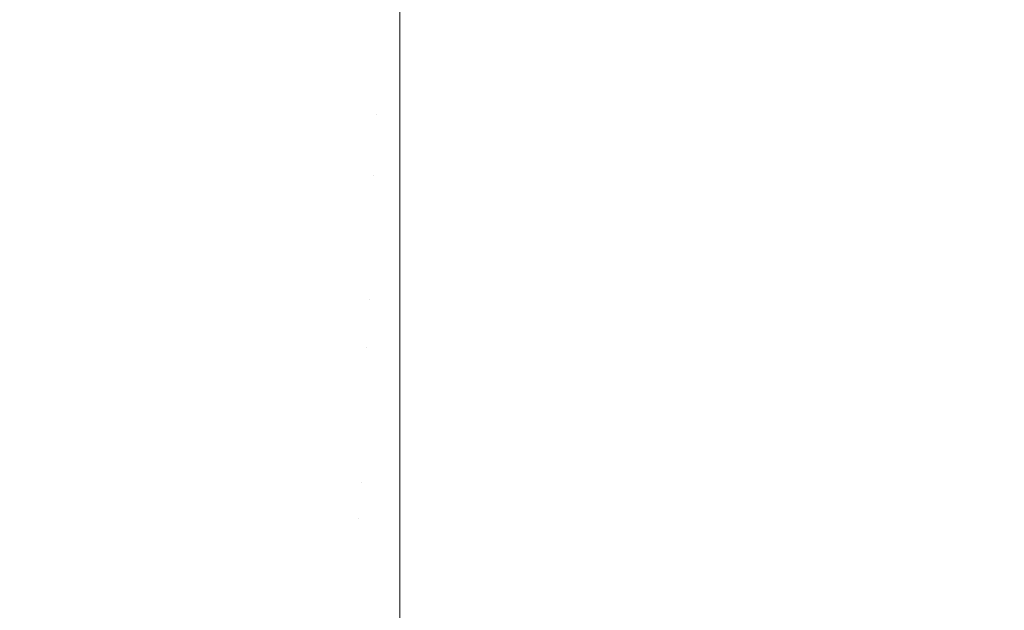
# Model space of a CAD drawing. Header units: centimetres. Extents: x -26 to 27.3, y -25.9 to -24.1.
# Tile 14 of 224: x -25.9262 to -25.9036, y -25.7838 to -25.7702. Entities that reach past the tile are written whole.
import ezdxf

# ---------------------------------------------------------------- set-up
doc = ezdxf.new("R2010")
doc.units = ezdxf.units.CM
doc.header["$LTSCALE"] = 2.54
doc.layers.add('Lucido design-1', color=7, linetype='Continuous')

# ---------------------------------------------------------------- blocks, each defined once
blk = doc.blocks.new('Gruppo-7-1')
at = {"color": 7, "linetype": 'Continuous', "lineweight": 9}
for points, invisible_edges in [([(-25.922085, -25.766698, 1182.422389), (-25.92237, -25.766496, 1182.422389), (-25.92492, -25.769945, 1182.421942), (-25.924487, -25.770252, 1182.421942)], 15), ([(-25.921792, -25.766887, 1182.422389), (-25.922085, -25.766698, 1182.422389), (-25.924487, -25.770252, 1182.421942), (-25.924041, -25.77054, 1182.421942)], 15), ([(-25.921491, -25.767064, 1182.422389), (-25.921792, -25.766887, 1182.422389), (-25.924041, -25.77054, 1182.421942), (-25.923583, -25.770809, 1182.421942)], 15), ([(-25.921182, -25.767227, 1182.422389), (-25.921491, -25.767064, 1182.422389), (-25.923583, -25.770809, 1182.421942), (-25.923114, -25.771058, 1182.421942)], 15), ([(-25.926429, -25.770551, 1181.623701), (-25.926886, -25.77015, 1181.623701), (-25.924201, -25.76722, 1181.623223), (-25.923875, -25.767506, 1181.623223)], 15), ([(-25.920868, -25.767378, 1182.422389), (-25.921182, -25.767227, 1182.422389), (-25.923114, -25.771058, 1182.421942), (-25.922635, -25.771287, 1182.421942)], 15), ([(-25.925956, -25.770931, 1181.623701), (-25.926429, -25.770551, 1181.623701), (-25.923875, -25.767506, 1181.623223), (-25.923536, -25.767778, 1181.623223)], 15), ([(-25.920547, -25.767515, 1182.422389), (-25.920868, -25.767378, 1182.422389), (-25.922635, -25.771287, 1182.421942), (-25.922146, -25.771495, 1182.421942)], 15), ([(-25.92022, -25.767638, 1182.422389), (-25.920547, -25.767515, 1182.422389), (-25.922146, -25.771495, 1182.421942), (-25.921649, -25.771682, 1182.421942)], 15), ([(-25.919889, -25.767747, 1182.422389), (-25.92022, -25.767638, 1182.422389), (-25.921649, -25.771682, 1182.421942), (-25.921145, -25.771849, 1182.421942)], 15), ([(-25.919553, -25.767842, 1182.422389), (-25.919889, -25.767747, 1182.422389), (-25.921145, -25.771849, 1182.421942), (-25.920634, -25.771993, 1182.421942)], 15), ([(-25.925466, -25.77129, 1181.623701), (-25.925956, -25.770931, 1181.623701), (-25.923536, -25.767778, 1181.623223), (-25.923186, -25.768035, 1181.623223)], 15), ([(-25.919214, -25.767923, 1182.422389), (-25.919553, -25.767842, 1182.422389), (-25.920634, -25.771993, 1182.421942), (-25.920117, -25.772116, 1182.421942)], 15), ([(-25.918871, -25.767989, 1182.422389), (-25.919214, -25.767923, 1182.422389), (-25.920117, -25.772116, 1182.421942), (-25.919596, -25.772217, 1182.421942)], 15), ([(-25.918526, -25.768041, 1182.422389), (-25.918871, -25.767989, 1182.422389), (-25.919596, -25.772217, 1182.421942), (-25.919071, -25.772296, 1182.421942)], 15), ([(-25.924961, -25.771627, 1181.623701), (-25.925466, -25.77129, 1181.623701), (-25.923186, -25.768035, 1181.623223), (-25.922826, -25.768276, 1181.623223)], 15), ([(-25.918179, -25.768078, 1182.422389), (-25.918526, -25.768041, 1182.422389), (-25.919071, -25.772296, 1182.421942), (-25.918543, -25.772352, 1182.421942)], 15), ([(-25.917831, -25.7681, 1182.422389), (-25.918179, -25.768078, 1182.422389), (-25.918543, -25.772352, 1182.421942), (-25.918013, -25.772386, 1182.421942)], 15), ([(-25.917831, -25.7681, 1182.422389), (-25.918013, -25.772386, 1182.421942), (-25.917482, -25.772397, 1182.421942), (-25.917482, -25.768368, 1182.422362)], 11), ([(-25.924442, -25.771942, 1181.623701), (-25.924961, -25.771627, 1181.623701), (-25.922826, -25.768276, 1181.623223), (-25.922455, -25.768501, 1181.623223)], 15), ([(27.182518, -25.772397, 1182.421942), (27.182518, -25.768368, 1182.422362), (-25.917482, -25.768368, 1182.422362), (-25.917482, -25.772397, 1182.421942)], 10), ([(-25.926138, -25.768919, 1182.421942), (-25.926513, -25.768543, 1182.421942), (-25.929588, -25.77149, 1182.421311), (-25.929084, -25.771994, 1182.421311)], 15), ([(-25.923909, -25.772235, 1181.623701), (-25.924442, -25.771942, 1181.623701), (-25.922455, -25.768501, 1181.623223), (-25.922074, -25.768709, 1181.623223)], 15), ([(-25.923365, -25.772503, 1181.623701), (-25.923909, -25.772235, 1181.623701), (-25.922074, -25.768709, 1181.623223), (-25.921685, -25.768901, 1181.623223)], 15), ([(-25.922809, -25.772748, 1181.623701), (-25.923365, -25.772503, 1181.623701), (-25.921685, -25.768901, 1181.623223), (-25.921288, -25.769076, 1181.623223)], 15), ([(-25.925746, -25.769278, 1182.421942), (-25.926138, -25.768919, 1182.421942), (-25.929084, -25.771994, 1182.421311), (-25.92856, -25.772475, 1182.421311)], 15), ([(-25.922243, -25.772968, 1181.623701), (-25.922809, -25.772748, 1181.623701), (-25.921288, -25.769076, 1181.623223), (-25.920883, -25.769233, 1181.623223)], 15), ([(-25.92534, -25.76962, 1182.421942), (-25.925746, -25.769278, 1182.421942), (-25.92856, -25.772475, 1182.421311), (-25.928016, -25.772934, 1182.421311)], 15), ([(-25.921668, -25.773163, 1181.623701), (-25.922243, -25.772968, 1181.623701), (-25.920883, -25.769233, 1181.623223), (-25.920473, -25.769373, 1181.623223)], 15), ([(-25.921085, -25.773333, 1181.623701), (-25.921668, -25.773163, 1181.623701), (-25.920473, -25.769373, 1181.623223), (-25.920056, -25.769494, 1181.623223)], 15), ([(-25.920495, -25.773477, 1181.623701), (-25.921085, -25.773333, 1181.623701), (-25.920056, -25.769494, 1181.623223), (-25.919635, -25.769597, 1181.623223)], 15), ([(-25.92492, -25.769945, 1182.421942), (-25.92534, -25.76962, 1182.421942), (-25.928016, -25.772934, 1182.421311), (-25.927453, -25.773369, 1182.421311)], 15), ([(-25.919899, -25.773596, 1181.623701), (-25.920495, -25.773477, 1181.623701), (-25.919635, -25.769597, 1181.623223), (-25.919209, -25.769682, 1181.623223)], 15), ([(-25.919299, -25.773688, 1181.623701), (-25.919899, -25.773596, 1181.623701), (-25.919209, -25.769682, 1181.623223), (-25.91878, -25.769748, 1181.623223)], 15), ([(-25.918695, -25.773754, 1181.623701), (-25.919299, -25.773688, 1181.623701), (-25.91878, -25.769748, 1181.623223), (-25.918349, -25.769795, 1181.623223)], 15), ([(-25.918089, -25.773794, 1181.623701), (-25.918695, -25.773754, 1181.623701), (-25.918349, -25.769795, 1181.623223), (-25.917916, -25.769824, 1181.623223)], 15), ([(-25.924487, -25.770252, 1182.421942), (-25.92492, -25.769945, 1182.421942), (-25.927453, -25.773369, 1182.421311), (-25.926872, -25.77378, 1182.421311)], 15), ([(-25.918089, -25.773794, 1181.623701), (-25.917916, -25.769824, 1181.623223), (-25.917482, -25.769833, 1181.623223), (-25.917482, -25.772939, 1181.623596)], 11), ([(27.182518, -25.769833, 1181.623223), (27.182518, -25.772939, 1181.623596), (-25.917482, -25.772939, 1181.623596), (-25.917482, -25.769833, 1181.623223)], 10), ([(-25.924041, -25.77054, 1182.421942), (-25.924487, -25.770252, 1182.421942), (-25.926872, -25.77378, 1182.421311), (-25.926274, -25.774166, 1182.421311)], 15), ([(-25.928365, -25.77407, 1181.624338), (-25.928973, -25.773582, 1181.624338), (-25.926429, -25.770551, 1181.623701), (-25.925956, -25.770931, 1181.623701)], 15), ([(-25.923583, -25.770809, 1182.421942), (-25.924041, -25.77054, 1182.421942), (-25.926274, -25.774166, 1182.421311), (-25.92566, -25.774527, 1182.421311)], 15), ([(-25.927736, -25.774532, 1181.624338), (-25.928365, -25.77407, 1181.624338), (-25.925956, -25.770931, 1181.623701), (-25.925466, -25.77129, 1181.623701)], 15), ([(-25.923114, -25.771058, 1182.421942), (-25.923583, -25.770809, 1182.421942), (-25.92566, -25.774527, 1182.421311), (-25.925031, -25.774861, 1182.421311)], 15), ([(-25.922635, -25.771287, 1182.421942), (-25.923114, -25.771058, 1182.421942), (-25.925031, -25.774861, 1182.421311), (-25.924389, -25.775167, 1182.421311)], 15), ([(-25.927087, -25.774965, 1181.624338), (-25.927736, -25.774532, 1181.624338), (-25.925466, -25.77129, 1181.623701), (-25.924961, -25.771627, 1181.623701)], 15), ([(-25.922146, -25.771495, 1182.421942), (-25.922635, -25.771287, 1182.421942), (-25.924389, -25.775167, 1182.421311), (-25.923734, -25.775447, 1182.421311)], 15), ([(-25.921649, -25.771682, 1182.421942), (-25.922146, -25.771495, 1182.421942), (-25.923734, -25.775447, 1182.421311), (-25.923068, -25.775698, 1182.421311)], 15), ([(-25.92642, -25.77537, 1181.624338), (-25.927087, -25.774965, 1181.624338), (-25.924961, -25.771627, 1181.623701), (-25.924442, -25.771942, 1181.623701)], 15), ([(-25.921145, -25.771849, 1182.421942), (-25.921649, -25.771682, 1182.421942), (-25.923068, -25.775698, 1182.421311), (-25.922392, -25.775921, 1182.421311)], 15), ([(-25.920634, -25.771993, 1182.421942), (-25.921145, -25.771849, 1182.421942), (-25.922392, -25.775921, 1182.421311), (-25.921707, -25.776115, 1182.421311)], 15), ([(-25.925737, -25.775745, 1181.624338), (-25.92642, -25.77537, 1181.624338), (-25.924442, -25.771942, 1181.623701), (-25.923909, -25.772235, 1181.623701)], 15), ([(-25.920117, -25.772116, 1182.421942), (-25.920634, -25.771993, 1182.421942), (-25.921707, -25.776115, 1182.421311), (-25.921015, -25.77628, 1182.421311)], 15), ([(-25.925037, -25.77609, 1181.624338), (-25.925737, -25.775745, 1181.624338), (-25.923909, -25.772235, 1181.623701), (-25.923365, -25.772503, 1181.623701)], 15), ([(-25.919596, -25.772217, 1182.421942), (-25.920117, -25.772116, 1182.421942), (-25.921015, -25.77628, 1182.421311), (-25.920316, -25.776415, 1182.421311)], 15), ([(-25.919071, -25.772296, 1182.421942), (-25.919596, -25.772217, 1182.421942), (-25.920316, -25.776415, 1182.421311), (-25.919612, -25.77652, 1182.421311)], 15), ([(-25.918543, -25.772352, 1182.421942), (-25.919071, -25.772296, 1182.421942), (-25.919612, -25.77652, 1182.421311), (-25.918904, -25.776596, 1182.421311)], 15), ([(-25.924323, -25.776404, 1181.624338), (-25.925037, -25.77609, 1181.624338), (-25.923365, -25.772503, 1181.623701), (-25.922809, -25.772748, 1181.623701)], 15), ([(-25.918013, -25.772386, 1182.421942), (-25.918543, -25.772352, 1182.421942), (-25.918904, -25.776596, 1182.421311), (-25.918194, -25.776641, 1182.421311)], 15), ([(-25.918013, -25.772386, 1182.421942), (-25.918194, -25.776641, 1182.421311), (-25.917482, -25.776656, 1182.421311), (-25.917482, -25.772589, 1182.421913)], 11), ([(-25.917482, -25.772589, 1182.421913), (-25.917482, -25.772397, 1182.421942), (-25.918013, -25.772386, 1182.421942)], 10), ([(-25.917482, -25.772397, 1182.421942), (-25.917482, -25.772589, 1182.421913), (27.182518, -25.772589, 1182.421913), (27.182518, -25.772397, 1182.421942)], 10), ([(-25.923596, -25.776686, 1181.624338), (-25.924323, -25.776404, 1181.624338), (-25.922809, -25.772748, 1181.623701), (-25.922243, -25.772968, 1181.623701)], 15), ([(27.182518, -25.776656, 1182.421311), (27.182518, -25.772589, 1182.421913), (-25.917482, -25.772589, 1182.421913), (-25.917482, -25.776656, 1182.421311)], 10), ([(-25.922858, -25.776937, 1181.624338), (-25.923596, -25.776686, 1181.624338), (-25.922243, -25.772968, 1181.623701), (-25.921668, -25.773163, 1181.623701)], 15), ([(-25.917482, -25.772939, 1181.623596), (-25.917482, -25.773807, 1181.623701), (-25.918089, -25.773794, 1181.623701)], 10), ([(-25.917482, -25.773807, 1181.623701), (-25.917482, -25.772939, 1181.623596), (27.182518, -25.772939, 1181.623596), (27.182518, -25.773807, 1181.623701)], 10), ([(-25.922109, -25.777155, 1181.624338), (-25.922858, -25.776937, 1181.624338), (-25.921668, -25.773163, 1181.623701), (-25.921085, -25.773333, 1181.623701)], 15), ([(-25.921351, -25.777341, 1181.624338), (-25.922109, -25.777155, 1181.624338), (-25.921085, -25.773333, 1181.623701), (-25.920495, -25.773477, 1181.623701)], 15), ([(-25.920586, -25.777493, 1181.624338), (-25.921351, -25.777341, 1181.624338), (-25.920495, -25.773477, 1181.623701), (-25.919899, -25.773596, 1181.623701)], 15), ([(-25.919815, -25.777612, 1181.624338), (-25.920586, -25.777493, 1181.624338), (-25.919899, -25.773596, 1181.623701), (-25.919299, -25.773688, 1181.623701)], 15), ([(-25.91904, -25.777696, 1181.624338), (-25.919815, -25.777612, 1181.624338), (-25.919299, -25.773688, 1181.623701), (-25.918695, -25.773754, 1181.623701)], 15), ([(-25.918262, -25.777747, 1181.624338), (-25.91904, -25.777696, 1181.624338), (-25.918695, -25.773754, 1181.623701), (-25.918089, -25.773794, 1181.623701)], 15), ([(-25.918262, -25.777747, 1181.624338), (-25.918089, -25.773794, 1181.623701), (-25.917482, -25.773807, 1181.623701), (-25.917482, -25.777251, 1181.624255)], 11), ([(27.182518, -25.773807, 1181.623701), (27.182518, -25.777251, 1181.624255), (-25.917482, -25.777251, 1181.624255), (-25.917482, -25.773807, 1181.623701)], 10), ([(-25.92566, -25.774527, 1182.421311), (-25.926274, -25.774166, 1182.421311), (-25.928487, -25.777761, 1182.4205), (-25.927718, -25.778212, 1182.4205)], 15), ([(-25.925031, -25.774861, 1182.421311), (-25.92566, -25.774527, 1182.421311), (-25.927718, -25.778212, 1182.4205), (-25.926931, -25.778629, 1182.4205)], 15), ([(-25.924389, -25.775167, 1182.421311), (-25.925031, -25.774861, 1182.421311), (-25.926931, -25.778629, 1182.4205), (-25.926127, -25.779014, 1182.4205)], 15), ([(-25.923734, -25.775447, 1182.421311), (-25.924389, -25.775167, 1182.421311), (-25.926127, -25.779014, 1182.4205), (-25.925308, -25.779363, 1182.4205)], 15), ([(-25.927553, -25.779234, 1181.625134), (-25.928387, -25.778776, 1181.625134), (-25.92642, -25.77537, 1181.624338), (-25.925737, -25.775745, 1181.624338)], 15), ([(-25.923068, -25.775698, 1182.421311), (-25.923734, -25.775447, 1182.421311), (-25.925308, -25.779363, 1182.4205), (-25.924474, -25.779678, 1182.4205)], 15), ([(-25.922392, -25.775921, 1182.421311), (-25.923068, -25.775698, 1182.421311), (-25.924474, -25.779678, 1182.4205), (-25.923628, -25.779957, 1182.4205)], 15), ([(-25.926699, -25.779655, 1181.625134), (-25.927553, -25.779234, 1181.625134), (-25.925737, -25.775745, 1181.624338), (-25.925037, -25.77609, 1181.624338)], 15), ([(-25.921707, -25.776115, 1182.421311), (-25.922392, -25.775921, 1182.421311), (-25.923628, -25.779957, 1182.4205), (-25.922771, -25.7802, 1182.4205)], 15), ([(-25.925828, -25.780038, 1181.625134), (-25.926699, -25.779655, 1181.625134), (-25.925037, -25.77609, 1181.624338), (-25.924323, -25.776404, 1181.624338)], 15), ([(-25.921015, -25.77628, 1182.421311), (-25.921707, -25.776115, 1182.421311), (-25.922771, -25.7802, 1182.4205), (-25.921904, -25.780406, 1182.4205)], 15), ([(-25.920316, -25.776415, 1182.421311), (-25.921015, -25.77628, 1182.421311), (-25.921904, -25.780406, 1182.4205), (-25.921029, -25.780575, 1182.4205)], 15), ([(-25.924942, -25.780383, 1181.625134), (-25.925828, -25.780038, 1181.625134), (-25.924323, -25.776404, 1181.624338), (-25.923596, -25.776686, 1181.624338)], 15), ([(-25.919612, -25.77652, 1182.421311), (-25.920316, -25.776415, 1182.421311), (-25.921029, -25.780575, 1182.4205), (-25.920148, -25.780707, 1182.4205)], 15), ([(-25.918904, -25.776596, 1182.421311), (-25.919612, -25.77652, 1182.421311), (-25.920148, -25.780707, 1182.4205), (-25.919262, -25.780801, 1182.4205)], 15), ([(-25.918194, -25.776641, 1182.421311), (-25.918904, -25.776596, 1182.421311), (-25.919262, -25.780801, 1182.4205), (-25.918373, -25.780858, 1182.4205)], 15), ([(-25.92404, -25.780689, 1181.625134), (-25.924942, -25.780383, 1181.625134), (-25.923596, -25.776686, 1181.624338), (-25.922858, -25.776937, 1181.624338)], 15), ([(-25.918194, -25.776641, 1182.421311), (-25.918373, -25.780858, 1182.4205), (-25.917482, -25.780877, 1182.4205), (-25.917482, -25.776788, 1182.421286)], 11), ([(-25.917482, -25.776788, 1182.421286), (-25.917482, -25.776656, 1182.421311), (-25.918194, -25.776641, 1182.421311)], 10), ([(-25.917482, -25.776656, 1182.421311), (-25.917482, -25.776788, 1182.421286), (27.182518, -25.776788, 1182.421286), (27.182518, -25.776656, 1182.421311)], 10), ([(27.182518, -25.780877, 1182.4205), (27.182518, -25.776788, 1182.421286), (-25.917482, -25.776788, 1182.421286), (-25.917482, -25.780877, 1182.4205)], 10), ([(-25.923127, -25.780955, 1181.625134), (-25.92404, -25.780689, 1181.625134), (-25.922858, -25.776937, 1181.624338), (-25.922109, -25.777155, 1181.624338)], 15), ([(-25.922203, -25.781181, 1181.625134), (-25.923127, -25.780955, 1181.625134), (-25.922109, -25.777155, 1181.624338), (-25.921351, -25.777341, 1181.624338)], 15), ([(-25.917482, -25.777251, 1181.624255), (-25.917482, -25.777764, 1181.624338), (-25.918262, -25.777747, 1181.624338)], 10), ([(-25.917482, -25.777764, 1181.624338), (-25.917482, -25.777251, 1181.624255), (27.182518, -25.777251, 1181.624255), (27.182518, -25.777764, 1181.624338)], 10), ([(-25.921269, -25.781367, 1181.625134), (-25.922203, -25.781181, 1181.625134), (-25.921351, -25.777341, 1181.624338), (-25.920586, -25.777493, 1181.624338)], 15), ([(-25.920329, -25.781511, 1181.625134), (-25.921269, -25.781367, 1181.625134), (-25.920586, -25.777493, 1181.624338), (-25.919815, -25.777612, 1181.624338)], 15), ([(-25.919383, -25.781615, 1181.625134), (-25.920329, -25.781511, 1181.625134), (-25.919815, -25.777612, 1181.624338), (-25.91904, -25.777696, 1181.624338)], 15), ([(-25.918433, -25.781677, 1181.625134), (-25.919383, -25.781615, 1181.625134), (-25.91904, -25.777696, 1181.624338), (-25.918262, -25.777747, 1181.624338)], 15), ([(-25.918433, -25.781677, 1181.625134), (-25.918262, -25.777747, 1181.624338), (-25.917482, -25.777764, 1181.624338), (-25.917482, -25.781531, 1181.625101)], 11), ([(27.182518, -25.777764, 1181.624338), (27.182518, -25.781531, 1181.625101), (-25.917482, -25.781531, 1181.625101), (-25.917482, -25.777764, 1181.624338)], 10), ([(-25.926127, -25.779014, 1182.4205), (-25.926931, -25.778629, 1182.4205), (-25.928811, -25.782358, 1182.419509), (-25.927847, -25.782818, 1182.419509)], 15), ([(-25.925308, -25.779363, 1182.4205), (-25.926127, -25.779014, 1182.4205), (-25.927847, -25.782818, 1182.419509), (-25.926865, -25.783238, 1182.419509)], 15), ([(-25.924474, -25.779678, 1182.4205), (-25.925308, -25.779363, 1182.4205), (-25.926865, -25.783238, 1182.419509), (-25.925865, -25.783615, 1182.419509)], 15), ([(-25.927322, -25.783644, 1181.62609), (-25.928349, -25.783192, 1181.62609), (-25.926699, -25.779655, 1181.625134), (-25.925828, -25.780038, 1181.625134)], 15), ([(-25.923628, -25.779957, 1182.4205), (-25.924474, -25.779678, 1182.4205), (-25.925865, -25.783615, 1182.419509), (-25.924851, -25.783949, 1182.419509)], 15), ([(-25.922771, -25.7802, 1182.4205), (-25.923628, -25.779957, 1182.4205), (-25.924851, -25.783949, 1182.419509), (-25.923823, -25.78424, 1182.419509)], 15), ([(-25.926277, -25.784051, 1181.62609), (-25.927322, -25.783644, 1181.62609), (-25.925828, -25.780038, 1181.625134), (-25.924942, -25.780383, 1181.625134)], 15), ([(-25.921904, -25.780406, 1182.4205), (-25.922771, -25.7802, 1182.4205), (-25.923823, -25.78424, 1182.419509), (-25.922784, -25.784487, 1182.419509)], 15), ([(-25.925214, -25.784411, 1181.62609), (-25.926277, -25.784051, 1181.62609), (-25.924942, -25.780383, 1181.625134), (-25.92404, -25.780689, 1181.625134)], 15), ([(-25.921029, -25.780575, 1182.4205), (-25.921904, -25.780406, 1182.4205), (-25.922784, -25.784487, 1182.419509), (-25.921735, -25.78469, 1182.419509)], 15), ([(-25.924137, -25.784725, 1181.62609), (-25.925214, -25.784411, 1181.62609), (-25.92404, -25.780689, 1181.625134), (-25.923127, -25.780955, 1181.625134)], 15), ([(-25.920148, -25.780707, 1182.4205), (-25.921029, -25.780575, 1182.4205), (-25.921735, -25.78469, 1182.419509), (-25.920678, -25.784848, 1182.419509)], 15), ([(-25.919262, -25.780801, 1182.4205), (-25.920148, -25.780707, 1182.4205), (-25.920678, -25.784848, 1182.419509), (-25.919616, -25.784962, 1182.419509)], 15), ([(-25.918373, -25.780858, 1182.4205), (-25.919262, -25.780801, 1182.4205), (-25.919616, -25.784962, 1182.419509), (-25.91855, -25.785029, 1182.419509)], 15), ([(-25.918373, -25.780858, 1182.4205), (-25.91855, -25.785029, 1182.419509), (-25.917482, -25.785052, 1182.419509), (-25.917482, -25.780956, 1182.420481)], 11), ([(-25.917482, -25.780956, 1182.420481), (-25.917482, -25.780877, 1182.4205), (-25.918373, -25.780858, 1182.4205)], 10), ([(-25.917482, -25.780877, 1182.4205), (-25.917482, -25.780956, 1182.420481), (27.182518, -25.780956, 1182.420481), (27.182518, -25.780877, 1182.4205)], 10), ([(-25.923047, -25.784992, 1181.62609), (-25.924137, -25.784725, 1181.62609), (-25.923127, -25.780955, 1181.625134), (-25.922203, -25.781181, 1181.625134)], 15), ([(27.182518, -25.785052, 1182.419509), (27.182518, -25.780956, 1182.420481), (-25.917482, -25.780956, 1182.420481), (-25.917482, -25.785052, 1182.419509)], 10), ([(-25.921947, -25.785211, 1181.62609), (-25.923047, -25.784992, 1181.62609), (-25.922203, -25.781181, 1181.625134), (-25.921269, -25.781367, 1181.625134)], 15), ([(-25.920838, -25.785381, 1181.62609), (-25.921947, -25.785211, 1181.62609), (-25.921269, -25.781367, 1181.625134), (-25.920329, -25.781511, 1181.625134)], 15), ([(-25.919723, -25.785504, 1181.62609), (-25.920838, -25.785381, 1181.62609), (-25.920329, -25.781511, 1181.625134), (-25.919383, -25.781615, 1181.625134)], 15), ([(-25.917482, -25.781531, 1181.625101), (-25.917482, -25.781698, 1181.625134), (-25.918433, -25.781677, 1181.625134)], 10), ([(-25.917482, -25.781698, 1181.625134), (-25.917482, -25.781531, 1181.625101), (27.182518, -25.781531, 1181.625101), (27.182518, -25.781698, 1181.625134)], 10), ([(-25.918604, -25.785577, 1181.62609), (-25.919723, -25.785504, 1181.62609), (-25.919383, -25.781615, 1181.625134), (-25.918433, -25.781677, 1181.625134)], 15), ([(-25.917482, -25.785601, 1181.62609), (-25.918604, -25.785577, 1181.62609), (-25.918433, -25.781677, 1181.625134), (-25.917482, -25.781698, 1181.625134)], 7), ([(27.182518, -25.781698, 1181.625134), (27.182518, -25.785601, 1181.62609), (-25.917482, -25.785601, 1181.62609), (-25.917482, -25.781698, 1181.625134)], 10), ([(-25.925865, -25.783615, 1182.419509), (-25.926865, -25.783238, 1182.419509), (-25.928402, -25.787063, 1182.418342), (-25.927239, -25.787502, 1182.418342)], 15), ([(-25.924851, -25.783949, 1182.419509), (-25.925865, -25.783615, 1182.419509), (-25.927239, -25.787502, 1182.418342), (-25.926058, -25.787891, 1182.418342)], 15)]:
    blk.add_3dface(points, dxfattribs=dict(at, invisible_edges=invisible_edges))

msp = doc.modelspace()

# ---------------------------------------------------------------- block references
at = {"layer": 'Lucido design-1', "color": 7}
msp.add_blockref('Gruppo-7-1', (0, 0), dxfattribs=at)

doc.saveas('drawing.dxf')
